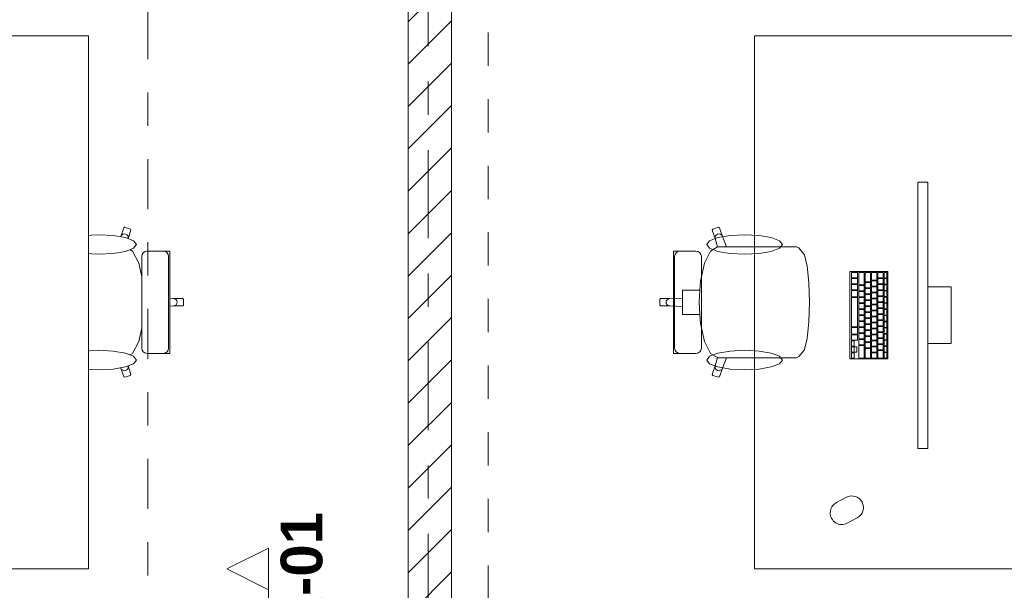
# Model space of a CAD drawing. Header units: metres. Extents: x -4 to 99, y -11 to 17.
# Tile 78 of 256: x 10.1 to 13.06, y 1.04 to 2.75. Entities that reach past the tile are written whole.
import ezdxf

# ---------------------------------------------------------------- set-up
doc = ezdxf.new("R2010")
doc.units = ezdxf.units.M
doc.header["$MEASUREMENT"] = 0
for name, pattern in [('Schnittlinie', [0.3, 0.15, -0.075, 0, -0.075]), ('Strichlinie doppelt', [0.546806, 0.264583, -0.105833, 0.070556, -0.105833]), ('Untersicht', [0.1, 0.075, -0.025]), ('Wipeout_Contour', [1, 0, -1])]:
    doc.linetypes.add(name, pattern=pattern)
for name, color, linetype in [('152 - Bemaßung_ Beschriftung.Ausbau', 7, 'Continuous'), ('201a - Marker.Schnitt - optisch Grundriss', 7, 'Continuous'), ('203 - Marker.Schnitt - Ausbaudetail SA', 7, 'Continuous'), ('451 - Universal.Achsen Raster', 7, 'Continuous'), ('605 - Struktur.Wand Innen', 7, 'Continuous'), ('650 - Abdeckung.Fußboden Aufbau', 7, 'Continuous'), ('701 - Einrichtung.Möbel', 7, 'Continuous'), ('Neubau_653 - Abdeckung.TB Verkofferung', 7, 'Continuous'), ('Neubau_701 - Einrichtung.Möbel', 7, 'Continuous')]:
    doc.layers.add(name, color=color, linetype=linetype)
doc.styles.add('ERSTELLTER_STIL_1', font='txt')
doc.styles.add('ERSTELLTER_STIL_2', font='txt')
doc.dimstyles.new('ERSTELLTER_STIL__2', dxfattribs={"dimtxt": 0.1, "dimasz": 0.0532, "dimexe": 0.18, "dimexo": 0.0625, "dimgap": 0, "dimtad": 1, "dimtih": 1, "dimtoh": 1, "dimzin": 0, "dimdsep": 46, "dimtxsty": 'ERSTELLTER_STIL_2', "dimblk": 'ARROWHEAD_2', "dimblk1": 'ARROWHEAD_2', "dimblk2": 'ARROWHEAD_2', "dimcen": 0.09, "dimse1": 1, "dimse2": 1, "dimclrd": 7, "dimclre": 7, "dimclrt": 7, "dimazin": 0, "dimtfac": 1, "dimtdec": 4, "dimtmove": 0, "dimatfit": 3, "dimfxl": 1, "dimtolj": 1, "dimtzin": 0, "dimarcsym": 0})

# ---------------------------------------------------------------- blocks, each defined once
blk = doc.blocks.new('*D427')
at = {"layer": '152 - Bemaßung_ Beschriftung.Ausbau', "color": 7, "linetype": 'Continuous', "lineweight": 5}
for p, q in [((7.81, -4.6125), (7.81, -4.5075)), ((11.27, -4.6125), (11.27, -4.5075)), ((7.8302, -4.525), (7.7898, -4.595)), ((11.2902, -4.525), (11.2498, -4.595)), ((7.665, -4.56), (7.81, -4.56)), ((7.81, -4.56), (11.27, -4.56))]:
    blk.add_line(p, q, dxfattribs=at)
at = {"layer": '152 - Bemaßung_ Beschriftung.Ausbau', "color": 7, "lineweight": 5, "char_height": 0.1, "attachment_point": 7, "style": 'ERSTELLTER_STIL_2'}
for s, insert in [('\\A1;{\\pql;\\fArial|b0|i0|c0|p38;3,46}', (9.3311, -4.54)), ('\\A1;{\\pql;\\fArial|b0|i0|c0|p38;13}', (11.098, -4.54))]:
    blk.add_mtext(s, dxfattribs=dict(at, insert=insert))
blk = doc.blocks.new('ARROWHEAD_2')
at = {"color": 0, "linetype": 'Continuous', "lineweight": 0}
for p, q in [((-0.378, -0.655), (0.378, 0.655)), ((0, 0), (-1, 0))]:
    blk.add_line(p, q, dxfattribs=at)
blk = doc.blocks.new('*D428')
at = {"layer": '152 - Bemaßung_ Beschriftung.Ausbau', "color": 7, "linetype": 'Continuous', "lineweight": 5}
for p, q in [((11.27, -4.6125), (11.27, -4.5075)), ((11.2902, -4.525), (11.2498, -4.595)), ((11.4202, -4.525), (11.3798, -4.595)), ((11.27, -4.56), (11.4, -4.56))]:
    blk.add_line(p, q, dxfattribs=at)
blk = doc.blocks.new('*D429')
at = {"layer": '152 - Bemaßung_ Beschriftung.Ausbau', "color": 7, "linetype": 'Continuous', "lineweight": 5}
for p, q in [((11.4, -4.6125), (11.4, -4.5075)), ((18.47, -4.6125), (18.47, -4.5075)), ((11.4202, -4.525), (11.3798, -4.595)), ((18.4902, -4.525), (18.4498, -4.595)), ((11.27, -4.56), (11.4, -4.56)), ((11.4, -4.56), (18.47, -4.56))]:
    blk.add_line(p, q, dxfattribs=at)
at = {"layer": '152 - Bemaßung_ Beschriftung.Ausbau', "color": 7, "lineweight": 5, "char_height": 0.1, "attachment_point": 7, "style": 'ERSTELLTER_STIL_2'}
for s, insert in [('\\A1;{\\pql;\\fArial|b0|i0|c0|p38;7,07}', (14.7261, -4.54)), ('\\A1;{\\pql;\\fArial|b0|i0|c0|p38;12}', (18.298, -4.54))]:
    blk.add_mtext(s, dxfattribs=dict(at, insert=insert))

msp = doc.modelspace()

# ---------------------------------------------------------------- linework, layer by layer
at = {"layer": '203 - Marker.Schnitt - Ausbaudetail SA', "color": 7, "linetype": 'Schnittlinie', "lineweight": 13}
msp.add_line((10.8503, 1.037), (10.8503, -0.4425), dxfattribs=at)
at = {"layer": '650 - Abdeckung.Fußboden Aufbau', "color": 7, "linetype": 'Continuous', "lineweight": 13, "flags": 128}
msp.add_lwpolyline([(11.49, 5.805), (11.49, 5.19), (11.4, 5.19), (11.4, 0.71)], dxfattribs=at)
at = {"layer": 'Neubau_653 - Abdeckung.TB Verkofferung', "color": 1, "linetype": 'Untersicht', "lineweight": 9}
msp.add_line((11.51, 1.01), (11.51, 5.0505), dxfattribs=at)
at = {"layer": 'Neubau_701 - Einrichtung.Möbel', "color": 1, "linetype": 'Continuous', "lineweight": 5}
for p, q in [((12.1845, 2.1196), (12.1831, 2.1168)), ((12.1831, 2.1168), (12.1917, 2.0911)), ((12.2019, 2.125), (12.1845, 2.1196)), ((12.1924, 2.0995), (12.1912, 2.0954)), ((12.1952, 2.1028), (12.1924, 2.0995)), ((12.1991, 2.1049), (12.1952, 2.1028)), ((12.2035, 2.1054), (12.1991, 2.1049)), ((12.2048, 2.1236), (12.2019, 2.125)), ((12.2078, 2.1043), (12.2035, 2.1054)), ((12.2134, 2.0979), (12.2048, 2.1236)), ((12.2113, 2.1016), (12.2078, 2.1043)), ((12.2134, 2.0979), (12.2113, 2.1016)), ((12.1912, 2.0954), (12.1917, 2.0911)), ((12.1917, 2.0911), (12.1991, 2.0663)), ((12.2254, 2.0664), (12.2134, 2.0979)), ((12.074, 2.0534), (12.0665, 2.0534)), ((12.0665, 2.0534), (12.0665, 1.9)), ((12.07, 2.038), (12.0711, 2.0439)), ((12.0711, 2.0439), (12.0744, 2.0489)), ((12.0774, 2.0534), (12.074, 2.0534)), ((12.0744, 2.0489), (12.0793, 2.0522)), ((12.0852, 2.0534), (12.0774, 2.0534)), ((12.0793, 2.0522), (12.0851, 2.0534)), ((12.0887, 2.0534), (12.0852, 2.0534)), ((12.0987, 2.0534), (12.0887, 2.0534)), ((12.1233, 2.0534), (12.0987, 2.0534)), ((12.1315, 2.0534), (12.1233, 2.0534)), ((12.1349, 2.0534), (12.1315, 2.0534)), ((12.1408, 2.0522), (12.1349, 2.0534)), ((12.1457, 2.0489), (12.1408, 2.0522)), ((12.149, 2.0439), (12.1457, 2.0489)), ((12.1502, 2.038), (12.149, 2.0439)), ((12.1779, 2.0537), (12.1597, 2.0177)), ((12.1991, 2.0663), (12.1779, 2.0537)), ((12.1993, 2.0664), (12.1991, 2.0663)), ((12.1993, 2.0664), (12.2254, 2.0664)), ((12.3849, 2.0664), (12.2254, 2.0664)), ((12.4124, 2.0664), (12.3849, 2.0664)), ((12.4361, 2.0664), (12.4124, 2.0664)), ((12.4426, 2.0631), (12.4361, 2.0664)), ((12.4588, 2.0437), (12.4426, 2.0631)), ((12.4595, 2.0421), (12.4588, 2.0437)), ((12.4676, 2.0088), (12.4595, 2.0421)), ((12.07, 1.9), (12.07, 2.038)), ((12.1597, 2.0177), (12.1476, 1.9637)), ((12.1502, 1.9), (12.1502, 2.038)), ((12.4731, 1.9589), (12.4676, 2.0088)), ((12.1476, 1.9637), (12.1458, 1.9365)), ((12.4731, 1.9581), (12.4731, 1.9589)), ((12.475, 1.9), (12.4731, 1.9581)), ((12.1163, 1.9365), (12.0935, 1.9365)), ((12.0935, 1.9365), (12.0935, 1.9123)), ((12.1458, 1.9365), (12.1163, 1.9365)), ((12.1458, 1.9365), (12.1434, 1.9)), ((12.0273, 1.911), (12.025, 1.9088)), ((12.025, 1.9088), (12.025, 1.9)), ((12.025, 1.8912), (12.025, 1.9)), ((12.0554, 1.911), (12.0273, 1.911)), ((12.0449, 1.9042), (12.044, 1.9)), ((12.0449, 1.8958), (12.044, 1.9)), ((12.0474, 1.9077), (12.0449, 1.9042)), ((12.0474, 1.8923), (12.0449, 1.8958)), ((12.0511, 1.9101), (12.0474, 1.9077)), ((12.0554, 1.911), (12.0511, 1.9101)), ((12.0935, 1.9123), (12.0554, 1.911)), ((12.0665, 1.7466), (12.0665, 1.9)), ((12.07, 1.9), (12.07, 1.762)), ((12.0935, 1.9123), (12.0935, 1.9)), ((12.0935, 1.8877), (12.0935, 1.9)), ((12.1458, 1.8635), (12.1434, 1.9)), ((12.1502, 1.9), (12.1502, 1.762)), ((12.475, 1.9), (12.4731, 1.8419)), ((12.0273, 1.889), (12.025, 1.8912)), ((12.0554, 1.889), (12.0273, 1.889)), ((12.0511, 1.8899), (12.0474, 1.8923)), ((12.0554, 1.889), (12.0511, 1.8899)), ((12.0935, 1.8877), (12.0554, 1.889)), ((12.0935, 1.8635), (12.0935, 1.8877)), ((12.1163, 1.8635), (12.0935, 1.8635)), ((12.1458, 1.8635), (12.1163, 1.8635)), ((12.1476, 1.8363), (12.1458, 1.8635)), ((12.1597, 1.7823), (12.1476, 1.8363)), ((12.4731, 1.8411), (12.4676, 1.7912)), ((12.4731, 1.8419), (12.4731, 1.8411)), ((12.1779, 1.7463), (12.1597, 1.7823)), ((12.4676, 1.7912), (12.4595, 1.7579)), ((12.074, 1.7466), (12.0665, 1.7466)), ((12.07, 1.762), (12.0711, 1.7561)), ((12.0711, 1.7561), (12.0744, 1.7511)), ((12.0774, 1.7466), (12.074, 1.7466)), ((12.0744, 1.7511), (12.0793, 1.7478)), ((12.0852, 1.7466), (12.0774, 1.7466)), ((12.0793, 1.7478), (12.0851, 1.7466)), ((12.0887, 1.7466), (12.0852, 1.7466)), ((12.0987, 1.7466), (12.0887, 1.7466)), ((12.1233, 1.7466), (12.0987, 1.7466)), ((12.1315, 1.7466), (12.1233, 1.7466)), ((12.1349, 1.7466), (12.1315, 1.7466)), ((12.1408, 1.7478), (12.1349, 1.7466)), ((12.1457, 1.7511), (12.1408, 1.7478)), ((12.149, 1.7561), (12.1457, 1.7511)), ((12.1502, 1.762), (12.149, 1.7561)), ((12.1991, 1.7337), (12.1779, 1.7463)), ((12.4588, 1.7563), (12.4426, 1.7369)), ((12.4595, 1.7579), (12.4588, 1.7563)), ((12.1917, 1.7089), (12.1991, 1.7337)), ((12.1993, 1.7336), (12.1991, 1.7337)), ((12.1993, 1.7336), (12.2254, 1.7336)), ((12.2254, 1.7336), (12.2134, 1.7021)), ((12.3849, 1.7336), (12.2254, 1.7336)), ((12.4124, 1.7336), (12.3849, 1.7336)), ((12.4361, 1.7336), (12.4124, 1.7336)), ((12.4426, 1.7369), (12.4361, 1.7336)), ((12.1831, 1.6832), (12.1917, 1.7089)), ((12.1912, 1.7046), (12.1917, 1.7089)), ((12.1924, 1.7005), (12.1912, 1.7046)), ((12.1952, 1.6972), (12.1924, 1.7005)), ((12.1991, 1.6951), (12.1952, 1.6972)), ((12.2035, 1.6946), (12.1991, 1.6951)), ((12.2078, 1.6957), (12.2035, 1.6946)), ((12.2134, 1.7021), (12.2048, 1.6764)), ((12.2113, 1.6984), (12.2078, 1.6957)), ((12.2134, 1.7021), (12.2113, 1.6984)), ((12.1845, 1.6804), (12.1831, 1.6832)), ((12.2019, 1.675), (12.1845, 1.6804)), ((12.2048, 1.6764), (12.2019, 1.675))]:
    msp.add_line(p, q, dxfattribs=at)
at = {"layer": 'Neubau_701 - Einrichtung.Möbel', "color": 1, "linetype": 'Continuous', "lineweight": 5, "flags": 128}
for points in [[(13.11, 2.7), (13.11, 1.1), (12.31, 1.1), (12.31, 2.7)], [(12.8002, 2.261), (12.8002, 1.461), (12.8302, 1.461), (12.8302, 2.261)], [(12.2798, 2.1027), (12.2363, 2.1005), (12.1995, 2.0941), (12.1748, 2.0847), (12.1662, 2.0735), (12.1748, 2.0623), (12.1995, 2.0528), (12.2363, 2.0465), (12.2798, 2.0443), (12.3233, 2.0465), (12.3602, 2.0528), (12.3848, 2.0623), (12.3935, 2.0735), (12.3848, 2.0847), (12.3602, 2.0941), (12.3233, 2.1005)], [(12.5962, 1.992), (12.5962, 1.73), (12.7102, 1.73), (12.7102, 1.992)], [(12.6012, 1.9815), (12.6012, 1.9737), (12.6014, 1.9735), (12.619, 1.9735), (12.6192, 1.9737), (12.6192, 1.9893), (12.619, 1.9895), (12.6014, 1.9895), (12.6012, 1.9893)], [(12.6232, 1.9707), (12.6232, 1.9522), (12.6234, 1.952), (12.639, 1.952), (12.6392, 1.9522), (12.6392, 1.9893), (12.639, 1.9895), (12.6234, 1.9895), (12.6232, 1.9893)], [(12.6422, 1.9752), (12.6422, 1.9612), (12.6424, 1.961), (12.658, 1.961), (12.6582, 1.9612), (12.6582, 1.9893), (12.658, 1.9895), (12.6424, 1.9895), (12.6422, 1.9893)], [(12.6612, 1.978), (12.6612, 1.9667), (12.6614, 1.9665), (12.677, 1.9665), (12.6772, 1.9667), (12.6772, 1.9893), (12.677, 1.9895), (12.6614, 1.9895), (12.6612, 1.9893)], [(12.6802, 1.9815), (12.6802, 1.9737), (12.6804, 1.9735), (12.696, 1.9735), (12.6962, 1.9737), (12.6962, 1.9893), (12.696, 1.9895), (12.6804, 1.9895), (12.6802, 1.9893)], [(12.6992, 1.981), (12.6992, 1.9727), (12.6994, 1.9725), (12.707, 1.9725), (12.7072, 1.9727), (12.7072, 1.9893), (12.707, 1.9895), (12.6994, 1.9895), (12.6992, 1.9893)], [(12.6012, 1.9635), (12.6012, 1.9557), (12.6014, 1.9555), (12.619, 1.9555), (12.6192, 1.9557), (12.6192, 1.9713), (12.619, 1.9715), (12.6014, 1.9715), (12.6012, 1.9713)], [(12.6012, 1.9455), (12.6012, 1.9377), (12.6014, 1.9375), (12.619, 1.9375), (12.6192, 1.9377), (12.6192, 1.9533), (12.619, 1.9535), (12.6014, 1.9535), (12.6012, 1.9533)], [(12.6422, 1.951), (12.6422, 1.9432), (12.6424, 1.943), (12.658, 1.943), (12.6582, 1.9432), (12.6582, 1.9588), (12.658, 1.959), (12.6424, 1.959), (12.6422, 1.9588)], [(12.6612, 1.9565), (12.6612, 1.9487), (12.6614, 1.9485), (12.677, 1.9485), (12.6772, 1.9487), (12.6772, 1.9643), (12.677, 1.9645), (12.6614, 1.9645), (12.6612, 1.9643)], [(12.6802, 1.9635), (12.6802, 1.9557), (12.6804, 1.9555), (12.696, 1.9555), (12.6962, 1.9557), (12.6962, 1.9713), (12.696, 1.9715), (12.6804, 1.9715), (12.6802, 1.9713)], [(12.6802, 1.9455), (12.6802, 1.9377), (12.6804, 1.9375), (12.696, 1.9375), (12.6962, 1.9377), (12.6962, 1.9533), (12.696, 1.9535), (12.6804, 1.9535), (12.6802, 1.9533)], [(12.6992, 1.9625), (12.6992, 1.9542), (12.6994, 1.954), (12.707, 1.954), (12.7072, 1.9542), (12.7072, 1.9708), (12.707, 1.971), (12.6994, 1.971), (12.6992, 1.9708)], [(12.6992, 1.944), (12.6992, 1.9357), (12.6994, 1.9355), (12.707, 1.9355), (12.7072, 1.9357), (12.7072, 1.9523), (12.707, 1.9525), (12.6994, 1.9525), (12.6992, 1.9523)], [(12.6012, 1.9257), (12.6012, 1.9162), (12.6014, 1.916), (12.619, 1.916), (12.6192, 1.9162), (12.6192, 1.9353), (12.619, 1.9355), (12.6014, 1.9355), (12.6012, 1.9353)], [(12.6232, 1.942), (12.6232, 1.9342), (12.6234, 1.934), (12.639, 1.934), (12.6392, 1.9342), (12.6392, 1.9498), (12.639, 1.95), (12.6234, 1.95), (12.6232, 1.9498)], [(12.6232, 1.924), (12.6232, 1.9162), (12.6234, 1.916), (12.639, 1.916), (12.6392, 1.9162), (12.6392, 1.9318), (12.639, 1.932), (12.6234, 1.932), (12.6232, 1.9318)], [(12.6422, 1.933), (12.6422, 1.9252), (12.6424, 1.925), (12.658, 1.925), (12.6582, 1.9252), (12.6582, 1.9408), (12.658, 1.941), (12.6424, 1.941), (12.6422, 1.9408)], [(12.6422, 1.915), (12.6422, 1.9072), (12.6424, 1.907), (12.658, 1.907), (12.6582, 1.9072), (12.6582, 1.9228), (12.658, 1.923), (12.6424, 1.923), (12.6422, 1.9228)], [(12.6612, 1.9385), (12.6612, 1.9307), (12.6614, 1.9305), (12.677, 1.9305), (12.6772, 1.9307), (12.6772, 1.9463), (12.677, 1.9465), (12.6614, 1.9465), (12.6612, 1.9463)], [(12.6612, 1.9205), (12.6612, 1.9127), (12.6614, 1.9125), (12.677, 1.9125), (12.6772, 1.9127), (12.6772, 1.9283), (12.677, 1.9285), (12.6614, 1.9285), (12.6612, 1.9283)], [(12.6802, 1.9275), (12.6802, 1.9197), (12.6804, 1.9195), (12.696, 1.9195), (12.6962, 1.9197), (12.6962, 1.9353), (12.696, 1.9355), (12.6804, 1.9355), (12.6802, 1.9353)], [(12.6992, 1.9255), (12.6992, 1.9172), (12.6994, 1.917), (12.707, 1.917), (12.7072, 1.9172), (12.7072, 1.9338), (12.707, 1.934), (12.6994, 1.934), (12.6992, 1.9338)], [(12.8302, 1.776), (12.9002, 1.776), (12.9002, 1.946), (12.8302, 1.946)], [(12.6012, 1.87), (12.6012, 1.8262), (12.6014, 1.826), (12.619, 1.826), (12.6192, 1.8262), (12.6192, 1.9138), (12.619, 1.914), (12.6014, 1.914), (12.6012, 1.9138)], [(12.6232, 1.906), (12.6232, 1.8982), (12.6234, 1.898), (12.639, 1.898), (12.6392, 1.8982), (12.6392, 1.9138), (12.639, 1.914), (12.6234, 1.914), (12.6232, 1.9138)], [(12.6232, 1.888), (12.6232, 1.8802), (12.6234, 1.88), (12.639, 1.88), (12.6392, 1.8802), (12.6392, 1.8958), (12.639, 1.896), (12.6234, 1.896), (12.6232, 1.8958)], [(12.6422, 1.897), (12.6422, 1.8892), (12.6424, 1.889), (12.658, 1.889), (12.6582, 1.8892), (12.6582, 1.9048), (12.658, 1.905), (12.6424, 1.905), (12.6422, 1.9048)], [(12.6612, 1.9025), (12.6612, 1.8947), (12.6614, 1.8945), (12.677, 1.8945), (12.6772, 1.8947), (12.6772, 1.9103), (12.677, 1.9105), (12.6614, 1.9105), (12.6612, 1.9103)], [(12.6802, 1.9095), (12.6802, 1.9017), (12.6804, 1.9015), (12.696, 1.9015), (12.6962, 1.9017), (12.6962, 1.9173), (12.696, 1.9175), (12.6804, 1.9175), (12.6802, 1.9173)], [(12.6802, 1.8915), (12.6802, 1.8837), (12.6804, 1.8835), (12.696, 1.8835), (12.6962, 1.8837), (12.6962, 1.8993), (12.696, 1.8995), (12.6804, 1.8995), (12.6802, 1.8993)], [(12.6992, 1.907), (12.6992, 1.8987), (12.6994, 1.8985), (12.707, 1.8985), (12.7072, 1.8987), (12.7072, 1.9153), (12.707, 1.9155), (12.6994, 1.9155), (12.6992, 1.9153)], [(12.6992, 1.8885), (12.6992, 1.8802), (12.6994, 1.88), (12.707, 1.88), (12.7072, 1.8802), (12.7072, 1.8968), (12.707, 1.897), (12.6994, 1.897), (12.6992, 1.8968)], [(12.6232, 1.87), (12.6232, 1.8622), (12.6234, 1.862), (12.639, 1.862), (12.6392, 1.8622), (12.6392, 1.8778), (12.639, 1.878), (12.6234, 1.878), (12.6232, 1.8778)], [(12.6422, 1.879), (12.6422, 1.8712), (12.6424, 1.871), (12.658, 1.871), (12.6582, 1.8712), (12.6582, 1.8868), (12.658, 1.887), (12.6424, 1.887), (12.6422, 1.8868)], [(12.6422, 1.861), (12.6422, 1.8532), (12.6424, 1.853), (12.658, 1.853), (12.6582, 1.8532), (12.6582, 1.8688), (12.658, 1.869), (12.6424, 1.869), (12.6422, 1.8688)], [(12.6612, 1.8845), (12.6612, 1.8767), (12.6614, 1.8765), (12.677, 1.8765), (12.6772, 1.8767), (12.6772, 1.8923), (12.677, 1.8925), (12.6614, 1.8925), (12.6612, 1.8923)], [(12.6612, 1.8665), (12.6612, 1.8587), (12.6614, 1.8585), (12.677, 1.8585), (12.6772, 1.8587), (12.6772, 1.8743), (12.677, 1.8745), (12.6614, 1.8745), (12.6612, 1.8743)], [(12.6802, 1.8735), (12.6802, 1.8657), (12.6804, 1.8655), (12.696, 1.8655), (12.6962, 1.8657), (12.6962, 1.8813), (12.696, 1.8815), (12.6804, 1.8815), (12.6802, 1.8813)], [(12.6802, 1.8555), (12.6802, 1.8477), (12.6804, 1.8475), (12.696, 1.8475), (12.6962, 1.8477), (12.6962, 1.8633), (12.696, 1.8635), (12.6804, 1.8635), (12.6802, 1.8633)], [(12.6992, 1.87), (12.6992, 1.8617), (12.6994, 1.8615), (12.707, 1.8615), (12.7072, 1.8617), (12.7072, 1.8783), (12.707, 1.8785), (12.6994, 1.8785), (12.6992, 1.8783)], [(12.6232, 1.852), (12.6232, 1.8442), (12.6234, 1.844), (12.639, 1.844), (12.6392, 1.8442), (12.6392, 1.8598), (12.639, 1.86), (12.6234, 1.86), (12.6232, 1.8598)], [(12.6232, 1.834), (12.6232, 1.8262), (12.6234, 1.826), (12.639, 1.826), (12.6392, 1.8262), (12.6392, 1.8418), (12.639, 1.842), (12.6234, 1.842), (12.6232, 1.8418)], [(12.6422, 1.843), (12.6422, 1.8352), (12.6424, 1.835), (12.658, 1.835), (12.6582, 1.8352), (12.6582, 1.8508), (12.658, 1.851), (12.6424, 1.851), (12.6422, 1.8508)], [(12.6612, 1.8485), (12.6612, 1.8407), (12.6614, 1.8405), (12.677, 1.8405), (12.6772, 1.8407), (12.6772, 1.8563), (12.677, 1.8565), (12.6614, 1.8565), (12.6612, 1.8563)], [(12.6612, 1.8305), (12.6612, 1.8227), (12.6614, 1.8225), (12.677, 1.8225), (12.6772, 1.8227), (12.6772, 1.8383), (12.677, 1.8385), (12.6614, 1.8385), (12.6612, 1.8383)], [(12.6802, 1.8375), (12.6802, 1.8297), (12.6804, 1.8295), (12.696, 1.8295), (12.6962, 1.8297), (12.6962, 1.8453), (12.696, 1.8455), (12.6804, 1.8455), (12.6802, 1.8453)], [(12.6992, 1.8515), (12.6992, 1.8432), (12.6994, 1.843), (12.707, 1.843), (12.7072, 1.8432), (12.7072, 1.8598), (12.707, 1.86), (12.6994, 1.86), (12.6992, 1.8598)], [(12.6992, 1.833), (12.6992, 1.8247), (12.6994, 1.8245), (12.707, 1.8245), (12.7072, 1.8247), (12.7072, 1.8413), (12.707, 1.8415), (12.6994, 1.8415), (12.6992, 1.8413)], [(12.6012, 1.8142), (12.6012, 1.8047), (12.6014, 1.8045), (12.619, 1.8045), (12.6192, 1.8047), (12.6192, 1.8238), (12.619, 1.824), (12.6014, 1.824), (12.6012, 1.8238)], [(12.6232, 1.816), (12.6232, 1.8082), (12.6234, 1.808), (12.639, 1.808), (12.6392, 1.8082), (12.6392, 1.8238), (12.639, 1.824), (12.6234, 1.824), (12.6232, 1.8238)], [(12.6232, 1.798), (12.6232, 1.7902), (12.6234, 1.79), (12.639, 1.79), (12.6392, 1.7902), (12.6392, 1.8058), (12.639, 1.806), (12.6234, 1.806), (12.6232, 1.8058)], [(12.6422, 1.825), (12.6422, 1.8172), (12.6424, 1.817), (12.658, 1.817), (12.6582, 1.8172), (12.6582, 1.8328), (12.658, 1.833), (12.6424, 1.833), (12.6422, 1.8328)], [(12.6422, 1.807), (12.6422, 1.7992), (12.6424, 1.799), (12.658, 1.799), (12.6582, 1.7992), (12.6582, 1.8148), (12.658, 1.815), (12.6424, 1.815), (12.6422, 1.8148)], [(12.6612, 1.8125), (12.6612, 1.8047), (12.6614, 1.8045), (12.677, 1.8045), (12.6772, 1.8047), (12.6772, 1.8203), (12.677, 1.8205), (12.6614, 1.8205), (12.6612, 1.8203)], [(12.6802, 1.8195), (12.6802, 1.8117), (12.6804, 1.8115), (12.696, 1.8115), (12.6962, 1.8117), (12.6962, 1.8273), (12.696, 1.8275), (12.6804, 1.8275), (12.6802, 1.8273)], [(12.6802, 1.8015), (12.6802, 1.7937), (12.6804, 1.7935), (12.696, 1.7935), (12.6962, 1.7937), (12.6962, 1.8093), (12.696, 1.8095), (12.6804, 1.8095), (12.6802, 1.8093)], [(12.6992, 1.8145), (12.6992, 1.8062), (12.6994, 1.806), (12.707, 1.806), (12.7072, 1.8062), (12.7072, 1.8228), (12.707, 1.823), (12.6994, 1.823), (12.6992, 1.8228)], [(12.6992, 1.796), (12.6992, 1.7877), (12.6994, 1.7875), (12.707, 1.7875), (12.7072, 1.7877), (12.7072, 1.8043), (12.707, 1.8045), (12.6994, 1.8045), (12.6992, 1.8043)], [(12.6012, 1.7945), (12.6012, 1.7867), (12.6014, 1.7865), (12.619, 1.7865), (12.6192, 1.7867), (12.6192, 1.8023), (12.619, 1.8025), (12.6014, 1.8025), (12.6012, 1.8023)], [(12.6012, 1.7765), (12.6012, 1.7687), (12.6014, 1.7685), (12.609, 1.7685), (12.6092, 1.7687), (12.6092, 1.7843), (12.609, 1.7845), (12.6014, 1.7845), (12.6012, 1.7843)], [(12.6232, 1.78), (12.6232, 1.7722), (12.6234, 1.772), (12.639, 1.772), (12.6392, 1.7722), (12.6392, 1.7878), (12.639, 1.788), (12.6234, 1.788), (12.6232, 1.7878)], [(12.6422, 1.789), (12.6422, 1.7812), (12.6424, 1.781), (12.658, 1.781), (12.6582, 1.7812), (12.6582, 1.7968), (12.658, 1.797), (12.6424, 1.797), (12.6422, 1.7968)], [(12.6422, 1.771), (12.6422, 1.7632), (12.6424, 1.763), (12.658, 1.763), (12.6582, 1.7632), (12.6582, 1.7788), (12.658, 1.779), (12.6424, 1.779), (12.6422, 1.7788)], [(12.6612, 1.7945), (12.6612, 1.7867), (12.6614, 1.7865), (12.677, 1.7865), (12.6772, 1.7867), (12.6772, 1.8023), (12.677, 1.8025), (12.6614, 1.8025), (12.6612, 1.8023)], [(12.6612, 1.7765), (12.6612, 1.7687), (12.6614, 1.7685), (12.677, 1.7685), (12.6772, 1.7687), (12.6772, 1.7843), (12.677, 1.7845), (12.6614, 1.7845), (12.6612, 1.7843)], [(12.6802, 1.7835), (12.6802, 1.7757), (12.6804, 1.7755), (12.696, 1.7755), (12.6962, 1.7757), (12.6962, 1.7913), (12.696, 1.7915), (12.6804, 1.7915), (12.6802, 1.7913)], [(12.6992, 1.7775), (12.6992, 1.7692), (12.6994, 1.769), (12.707, 1.769), (12.7072, 1.7692), (12.7072, 1.7858), (12.707, 1.786), (12.6994, 1.786), (12.6992, 1.7858)], [(12.2798, 1.6973), (12.2363, 1.6995), (12.1995, 1.7059), (12.1748, 1.7153), (12.1662, 1.7265), (12.1748, 1.7377), (12.1995, 1.7472), (12.2363, 1.7535), (12.2798, 1.7557), (12.3233, 1.7535), (12.3602, 1.7472), (12.3848, 1.7377), (12.3935, 1.7265), (12.3848, 1.7153), (12.3602, 1.7059), (12.3233, 1.6995)], [(12.6012, 1.7585), (12.6012, 1.7507), (12.6014, 1.7505), (12.609, 1.7505), (12.6092, 1.7507), (12.6092, 1.7663), (12.609, 1.7665), (12.6014, 1.7665), (12.6012, 1.7663)], [(12.6012, 1.7405), (12.6012, 1.7327), (12.6014, 1.7325), (12.609, 1.7325), (12.6092, 1.7327), (12.6092, 1.7483), (12.609, 1.7485), (12.6014, 1.7485), (12.6012, 1.7483)], [(12.6092, 1.7585), (12.6092, 1.7507), (12.6094, 1.7505), (12.617, 1.7505), (12.6172, 1.7507), (12.6172, 1.7663), (12.617, 1.7665), (12.6094, 1.7665), (12.6092, 1.7663)], [(12.6232, 1.7512), (12.6232, 1.7327), (12.6234, 1.7325), (12.639, 1.7325), (12.6392, 1.7327), (12.6392, 1.7698), (12.639, 1.77), (12.6234, 1.77), (12.6232, 1.7698)], [(12.6422, 1.7467), (12.6422, 1.7327), (12.6424, 1.7325), (12.658, 1.7325), (12.6582, 1.7327), (12.6582, 1.7608), (12.658, 1.761), (12.6424, 1.761), (12.6422, 1.7608)], [(12.6612, 1.7585), (12.6612, 1.7507), (12.6614, 1.7505), (12.677, 1.7505), (12.6772, 1.7507), (12.6772, 1.7663), (12.677, 1.7665), (12.6614, 1.7665), (12.6612, 1.7663)], [(12.6612, 1.7405), (12.6612, 1.7327), (12.6614, 1.7325), (12.677, 1.7325), (12.6772, 1.7327), (12.6772, 1.7483), (12.677, 1.7485), (12.6614, 1.7485), (12.6612, 1.7483)], [(12.6802, 1.7655), (12.6802, 1.7577), (12.6804, 1.7575), (12.696, 1.7575), (12.6962, 1.7577), (12.6962, 1.7733), (12.696, 1.7735), (12.6804, 1.7735), (12.6802, 1.7733)], [(12.6802, 1.744), (12.6802, 1.7327), (12.6804, 1.7325), (12.696, 1.7325), (12.6962, 1.7327), (12.6962, 1.7553), (12.696, 1.7555), (12.6804, 1.7555), (12.6802, 1.7553)], [(12.6992, 1.759), (12.6992, 1.7507), (12.6994, 1.7505), (12.707, 1.7505), (12.7072, 1.7507), (12.7072, 1.7673), (12.707, 1.7675), (12.6994, 1.7675), (12.6992, 1.7673)], [(12.6992, 1.7405), (12.6992, 1.7322), (12.6994, 1.732), (12.707, 1.732), (12.7072, 1.7322), (12.7072, 1.7488), (12.707, 1.749), (12.6994, 1.749), (12.6992, 1.7488)]]:
    msp.add_lwpolyline(points, close=True, dxfattribs=at)
msp.add_lwpolyline([(12.6035, 1.2447), (12.6185, 1.2527, 0.994302), (12.5857, 1.3145), (12.5557, 1.2985, 1), (12.5885, 1.2367)], format="xyb", close=True, dxfattribs=at)

# ---------------------------------------------------------------- texts
at = {"layer": '203 - Marker.Schnitt - Ausbaudetail SA', "color": 7, "lineweight": 13, "insert": (11.0136, 0.7754), "char_height": 0.125, "attachment_point": 7, "rotation": 90, "style": 'ERSTELLTER_STIL_1'}
msp.add_mtext('\\A1;{\\pql;\\pt0;\\fArial|b1|i0|c0|p38;SA-01}', dxfattribs=at)

# ---------------------------------------------------------------- wipeouts: each hides what was drawn before it
at = {"color": 254, "linetype": 'Wipeout_Contour', "lineweight": 0, "ltscale": 305.28711}
msp.add_wipeout([(10.2352, 1.7336), (10.3946, 1.7336), (10.4066, 1.7021), (10.4153, 1.6764), (10.4182, 1.675), (10.4355, 1.6804), (10.437, 1.6832), (10.4283, 1.7089), (10.4209, 1.7337), (10.4422, 1.7463), (10.4603, 1.7823), (10.4724, 1.8363), (10.4742, 1.8635), (10.5038, 1.8635), (10.5266, 1.8635), (10.5266, 1.8877), (10.5646, 1.889), (10.5927, 1.889), (10.595, 1.8912), (10.595, 1.9), (10.145, 1.9), (10.1469, 1.8419), (10.147, 1.8411), (10.1524, 1.7912), (10.1606, 1.7579), (10.1613, 1.7563), (10.1774, 1.7369), (10.184, 1.7336), (10.2076, 1.7336)], dxfattribs=at).dxf.layer = '701 - Einrichtung.Möbel'

# ---------------------------------------------------------------- next in the draw order: linework, layer by layer
at = {"layer": '701 - Einrichtung.Möbel', "color": 7, "linetype": 'Continuous', "lineweight": 5}
for p, q in [((10.4724, 1.8363), (10.4742, 1.8635)), ((10.4742, 1.8635), (10.5038, 1.8635)), ((10.5038, 1.8635), (10.5266, 1.8635)), ((10.1469, 1.8419), (10.147, 1.8411)), ((10.147, 1.8411), (10.1524, 1.7912)), ((10.4603, 1.7823), (10.4724, 1.8363)), ((10.1524, 1.7912), (10.1606, 1.7579)), ((10.4422, 1.7463), (10.4603, 1.7823)), ((10.1606, 1.7579), (10.1613, 1.7563)), ((10.1613, 1.7563), (10.1774, 1.7369)), ((10.4209, 1.7337), (10.4422, 1.7463)), ((10.1774, 1.7369), (10.184, 1.7336)), ((10.184, 1.7336), (10.2076, 1.7336)), ((10.2076, 1.7336), (10.2352, 1.7336)), ((10.2352, 1.7336), (10.3946, 1.7336)), ((10.4208, 1.7336), (10.3946, 1.7336)), ((10.3946, 1.7336), (10.4066, 1.7021)), ((10.4208, 1.7336), (10.4209, 1.7337)), ((10.4283, 1.7089), (10.4209, 1.7337)), ((10.4066, 1.7021), (10.4088, 1.6984)), ((10.4066, 1.7021), (10.4153, 1.6764)), ((10.4088, 1.6984), (10.4123, 1.6957)), ((10.4123, 1.6957), (10.4166, 1.6946)), ((10.4166, 1.6946), (10.421, 1.6951)), ((10.421, 1.6951), (10.4249, 1.6972)), ((10.4249, 1.6972), (10.4276, 1.7005)), ((10.4276, 1.7005), (10.4288, 1.7046)), ((10.4288, 1.7046), (10.4283, 1.7089)), ((10.437, 1.6832), (10.4283, 1.7089)), ((10.4153, 1.6764), (10.4182, 1.675)), ((10.4182, 1.675), (10.4355, 1.6804)), ((10.4355, 1.6804), (10.437, 1.6832))]:
    msp.add_line(p, q, dxfattribs=at)

# ---------------------------------------------------------------- next in the draw order: wipeouts: each hides what was drawn before it
at = {"color": 254, "linetype": 'Wipeout_Contour', "lineweight": 0, "ltscale": 306.449246}
msp.add_wipeout([(10.2352, 2.0664), (10.2076, 2.0664), (10.184, 2.0664), (10.1774, 2.0631), (10.1613, 2.0437), (10.1606, 2.0421), (10.1524, 2.0088), (10.147, 1.9589), (10.1469, 1.9581), (10.145, 1.9), (10.595, 1.9), (10.595, 1.9088), (10.5927, 1.911), (10.5646, 1.911), (10.5266, 1.9123), (10.5266, 1.9365), (10.5038, 1.9365), (10.4742, 1.9365), (10.4724, 1.9637), (10.4603, 2.0177), (10.4422, 2.0537), (10.4209, 2.0663), (10.4283, 2.0911), (10.437, 2.1168), (10.4355, 2.1196), (10.4182, 2.125), (10.4153, 2.1236), (10.4066, 2.0979), (10.3946, 2.0664)], dxfattribs=at).dxf.layer = '701 - Einrichtung.Möbel'

# ---------------------------------------------------------------- next in the draw order: linework, layer by layer
at = {"layer": '701 - Einrichtung.Möbel', "color": 7, "linetype": 'Continuous', "lineweight": 5}
for p, q in [((10.4066, 2.0979), (10.4153, 2.1236)), ((10.4066, 2.0979), (10.4088, 2.1016)), ((10.4088, 2.1016), (10.4123, 2.1043)), ((10.4123, 2.1043), (10.4166, 2.1054)), ((10.4153, 2.1236), (10.4182, 2.125)), ((10.4166, 2.1054), (10.421, 2.1049)), ((10.4182, 2.125), (10.4355, 2.1196)), ((10.421, 2.1049), (10.4249, 2.1028)), ((10.4249, 2.1028), (10.4276, 2.0995)), ((10.4276, 2.0995), (10.4288, 2.0954)), ((10.437, 2.1168), (10.4283, 2.0911)), ((10.4355, 2.1196), (10.437, 2.1168)), ((10.3946, 2.0664), (10.4066, 2.0979)), ((10.4283, 2.0911), (10.4209, 2.0663)), ((10.4288, 2.0954), (10.4283, 2.0911)), ((10.1524, 2.0088), (10.1606, 2.0421)), ((10.1606, 2.0421), (10.1613, 2.0437)), ((10.1613, 2.0437), (10.1774, 2.0631)), ((10.1774, 2.0631), (10.184, 2.0664)), ((10.184, 2.0664), (10.2076, 2.0664)), ((10.2076, 2.0664), (10.2352, 2.0664)), ((10.2352, 2.0664), (10.3946, 2.0664)), ((10.4208, 2.0664), (10.3946, 2.0664)), ((10.4208, 2.0664), (10.4209, 2.0663)), ((10.4209, 2.0663), (10.4422, 2.0537)), ((10.4422, 2.0537), (10.4603, 2.0177)), ((10.4603, 2.0177), (10.4724, 1.9637)), ((10.147, 1.9589), (10.1524, 2.0088)), ((10.145, 1.9), (10.1469, 1.9581)), ((10.1469, 1.9581), (10.147, 1.9589)), ((10.4724, 1.9637), (10.4742, 1.9365)), ((10.4742, 1.9365), (10.4767, 1.9)), ((10.4742, 1.9365), (10.5038, 1.9365)), ((10.5038, 1.9365), (10.5266, 1.9365)), ((10.5266, 1.9365), (10.5266, 1.9123)), ((10.145, 1.9), (10.1469, 1.8419)), ((10.4742, 1.8635), (10.4767, 1.9)), ((10.5266, 1.9123), (10.5266, 1.9)), ((10.5266, 1.9123), (10.5646, 1.911)), ((10.5266, 1.8877), (10.5266, 1.9)), ((10.5646, 1.911), (10.569, 1.9101)), ((10.5646, 1.911), (10.5927, 1.911)), ((10.569, 1.9101), (10.5727, 1.9077)), ((10.5727, 1.9077), (10.5751, 1.9042)), ((10.5727, 1.8923), (10.5751, 1.8958)), ((10.5751, 1.9042), (10.576, 1.9)), ((10.5751, 1.8958), (10.576, 1.9)), ((10.5927, 1.911), (10.595, 1.9088)), ((10.595, 1.9088), (10.595, 1.9)), ((10.595, 1.8912), (10.595, 1.9)), ((10.5266, 1.8877), (10.5646, 1.889)), ((10.5266, 1.8635), (10.5266, 1.8877)), ((10.5646, 1.889), (10.569, 1.8899)), ((10.5646, 1.889), (10.5927, 1.889)), ((10.569, 1.8899), (10.5727, 1.8923)), ((10.5927, 1.889), (10.595, 1.8912))]:
    msp.add_line(p, q, dxfattribs=at)

# ---------------------------------------------------------------- next in the draw order: wipeouts: each hides what was drawn before it
at = {"color": 254, "linetype": 'Wipeout_Contour', "lineweight": 0, "ltscale": 167.835522}
msp.add_wipeout([(10.3402, 1.6973), (10.3837, 1.6995), (10.4206, 1.7059), (10.4452, 1.7153), (10.4539, 1.7265), (10.4452, 1.7377), (10.4206, 1.7472), (10.3837, 1.7535), (10.3402, 1.7557), (10.2967, 1.7535), (10.2599, 1.7472), (10.2352, 1.7377), (10.2266, 1.7265), (10.2352, 1.7153), (10.2599, 1.7059), (10.2967, 1.6995)], dxfattribs=at).dxf.layer = '701 - Einrichtung.Möbel'

# ---------------------------------------------------------------- next in the draw order: linework, layer by layer
at = {"layer": '701 - Einrichtung.Möbel', "color": 7, "linetype": 'Continuous', "lineweight": 5, "flags": 128}
msp.add_lwpolyline([(10.3402, 1.6973), (10.3837, 1.6995), (10.4206, 1.7059), (10.4452, 1.7153), (10.4539, 1.7265), (10.4452, 1.7377), (10.4206, 1.7472), (10.3837, 1.7535), (10.3402, 1.7557), (10.2967, 1.7535), (10.2599, 1.7472), (10.2352, 1.7377), (10.2266, 1.7265), (10.2352, 1.7153), (10.2599, 1.7059), (10.2967, 1.6995)], close=True, dxfattribs=at)

# ---------------------------------------------------------------- next in the draw order: wipeouts: each hides what was drawn before it
at = {"color": 254, "linetype": 'Wipeout_Contour', "lineweight": 0, "ltscale": 168.836847}
msp.add_wipeout([(10.3402, 2.1027), (10.2967, 2.1005), (10.2599, 2.0941), (10.2352, 2.0847), (10.2266, 2.0735), (10.2352, 2.0623), (10.2599, 2.0528), (10.2967, 2.0465), (10.3402, 2.0443), (10.3837, 2.0465), (10.4206, 2.0528), (10.4452, 2.0623), (10.4539, 2.0735), (10.4452, 2.0847), (10.4206, 2.0941), (10.3837, 2.1005)], dxfattribs=at).dxf.layer = '701 - Einrichtung.Möbel'
at = {"color": 254, "linetype": 'Wipeout_Contour', "lineweight": 0, "ltscale": 159.811411}
msp.add_wipeout([(10.4699, 1.762), (10.471, 1.7561), (10.4743, 1.7511), (10.4793, 1.7478), (10.4851, 1.7466), (10.4885, 1.7466), (10.4967, 1.7466), (10.5213, 1.7466), (10.5314, 1.7466), (10.5349, 1.7466), (10.5427, 1.7466), (10.5461, 1.7466), (10.5535, 1.7466), (10.5535, 1.9), (10.4699, 1.9)], dxfattribs=at).dxf.layer = '701 - Einrichtung.Möbel'

# ---------------------------------------------------------------- next in the draw order: linework, layer by layer
at = {"layer": '701 - Einrichtung.Möbel', "color": 7, "linetype": 'Continuous', "lineweight": 5}
for p, q in [((10.4699, 1.762), (10.471, 1.7561)), ((10.471, 1.7561), (10.4743, 1.7511)), ((10.4743, 1.7511), (10.4793, 1.7478)), ((10.4793, 1.7478), (10.4851, 1.7466)), ((10.4851, 1.7466), (10.4885, 1.7466)), ((10.4885, 1.7466), (10.4967, 1.7466)), ((10.4967, 1.7466), (10.5213, 1.7466)), ((10.5213, 1.7466), (10.5314, 1.7466)), ((10.5314, 1.7466), (10.5349, 1.7466)), ((10.5407, 1.7478), (10.5349, 1.7466)), ((10.5349, 1.7466), (10.5427, 1.7466)), ((10.5456, 1.7511), (10.5407, 1.7478)), ((10.5427, 1.7466), (10.5461, 1.7466)), ((10.5489, 1.7561), (10.5456, 1.7511)), ((10.5461, 1.7466), (10.5535, 1.7466)), ((10.5501, 1.762), (10.5489, 1.7561))]:
    msp.add_line(p, q, dxfattribs=at)
at = {"layer": '701 - Einrichtung.Möbel', "color": 7, "linetype": 'Continuous', "lineweight": 5, "flags": 128}
msp.add_lwpolyline([(10.3402, 2.1027), (10.3837, 2.1005), (10.4206, 2.0941), (10.4452, 2.0847), (10.4539, 2.0735), (10.4452, 2.0623), (10.4206, 2.0528), (10.3837, 2.0465), (10.3402, 2.0443), (10.2967, 2.0465), (10.2599, 2.0528), (10.2352, 2.0623), (10.2266, 2.0735), (10.2352, 2.0847), (10.2599, 2.0941), (10.2967, 2.1005)], close=True, dxfattribs=at)

# ---------------------------------------------------------------- next in the draw order: wipeouts: each hides what was drawn before it
at = {"color": 254, "linetype": 'Wipeout_Contour', "lineweight": 0, "ltscale": 162.382758}
msp.add_wipeout([(10.4699, 2.038), (10.4699, 1.9), (10.5535, 1.9), (10.5535, 2.0534), (10.5461, 2.0534), (10.5427, 2.0534), (10.5349, 2.0534), (10.5314, 2.0534), (10.5213, 2.0534), (10.4967, 2.0534), (10.4885, 2.0534), (10.4851, 2.0534), (10.4793, 2.0522), (10.4743, 2.0489), (10.471, 2.0439)], dxfattribs=at).dxf.layer = '701 - Einrichtung.Möbel'

# ---------------------------------------------------------------- next in the draw order: linework, layer by layer
at = {"layer": '201a - Marker.Schnitt - optisch Grundriss', "color": 7, "linetype": 'Schnittlinie', "lineweight": 13}
msp.add_line((10.488, 14.48), (10.488, -0.78), dxfattribs=at)
at = {"layer": '701 - Einrichtung.Möbel', "color": 7, "linetype": 'Continuous', "lineweight": 5}
for p, q in [((10.4699, 2.038), (10.471, 2.0439)), ((10.471, 2.0439), (10.4743, 2.0489)), ((10.4743, 2.0489), (10.4793, 2.0522)), ((10.4793, 2.0522), (10.4851, 2.0534)), ((10.4851, 2.0534), (10.4885, 2.0534)), ((10.4885, 2.0534), (10.4967, 2.0534)), ((10.4967, 2.0534), (10.5213, 2.0534)), ((10.5213, 2.0534), (10.5314, 2.0534)), ((10.5314, 2.0534), (10.5349, 2.0534)), ((10.5407, 2.0522), (10.5349, 2.0534)), ((10.5349, 2.0534), (10.5427, 2.0534)), ((10.5456, 2.0489), (10.5407, 2.0522)), ((10.5427, 2.0534), (10.5461, 2.0534)), ((10.5489, 2.0439), (10.5456, 2.0489)), ((10.5461, 2.0534), (10.5535, 2.0534)), ((10.5501, 2.038), (10.5489, 2.0439)), ((10.5535, 2.0534), (10.5535, 1.9)), ((10.4699, 1.9), (10.4699, 2.038)), ((10.5501, 1.9), (10.5501, 2.038)), ((10.4699, 1.9), (10.4699, 1.762)), ((10.5501, 1.9), (10.5501, 1.762)), ((10.5535, 1.7466), (10.5535, 1.9))]:
    msp.add_line(p, q, dxfattribs=at)

# ---------------------------------------------------------------- next in the draw order: wipeouts: each hides what was drawn before it
at = {"color": 254, "linetype": 'Wipeout_Contour', "lineweight": 0, "ltscale": 40.492274}
msp.add_wipeout([(9.51, 1.1), (10.31, 1.1), (10.31, 2.7), (9.51, 2.7)], dxfattribs=at).dxf.layer = '701 - Einrichtung.Möbel'

# ---------------------------------------------------------------- next in the draw order: linework, layer by layer
at = {"layer": '650 - Abdeckung.Fußboden Aufbau', "color": 7, "linetype": 'Continuous', "lineweight": 13, "flags": 128}
msp.add_lwpolyline([(7.81, 0.71), (7.89, 0.71), (7.89, 0.255), (11.17, 0.255), (11.17, 0.71), (11.27, 0.71), (11.27, 5.19), (11.17, 5.19), (11.17, 5.795), (10.07, 5.795)], dxfattribs=at)
at = {"layer": '701 - Einrichtung.Möbel', "color": 7, "linetype": 'Continuous', "lineweight": 5, "flags": 128}
msp.add_lwpolyline([(9.51, 1.1), (9.51, 2.7), (10.31, 2.7), (10.31, 1.1)], close=True, dxfattribs=at)

# ---------------------------------------------------------------- next in the draw order: wipeouts: each hides what was drawn before it
at = {"color": 254, "linetype": 'Wipeout_Contour', "lineweight": 0, "ltscale": 32.116309}
msp.add_wipeout([(10.8503, 1.162), (10.7253, 1.0995), (10.8503, 1.037)], dxfattribs=at).dxf.layer = '203 - Marker.Schnitt - Ausbaudetail SA'
at = {"color": 254, "linetype": 'Wipeout_Contour', "lineweight": 0, "ltscale": 47.526469}
msp.add_wipeout([(11.4, 5.1), (11.27, 5.1), (11.27, 0.7), (11.4, 0.7)], dxfattribs=at).dxf.layer = '605 - Struktur.Wand Innen'

# ---------------------------------------------------------------- next in the draw order: hatches: boundary and pattern name
at = {"layer": '605 - Struktur.Wand Innen', "linetype": 'Continuous', "lineweight": 0, "true_color": 0x000000}
h = msp.add_hatch(dxfattribs=at)
h.set_pattern_fill('MW_Ziegel_0001', color=18, style=0, pattern_type=2)
h.set_pattern_definition([(45, (0, 0), (-0.0636396, 0.0636396), [])])
h.paths.add_polyline_path([(11.4, 5.1), (11.27, 5.1), (11.27, 0.7), (11.4, 0.7)])

# ---------------------------------------------------------------- next in the draw order: linework, layer by layer
at = {"layer": '203 - Marker.Schnitt - Ausbaudetail SA', "color": 7, "linetype": 'Continuous', "lineweight": 13, "flags": 128}
msp.add_lwpolyline([(10.8503, 1.162), (10.8503, 1.037), (10.7253, 1.0995)], close=True, dxfattribs=at)
at = {"layer": '451 - Universal.Achsen Raster', "color": 160, "linetype": 'Strichlinie doppelt', "lineweight": 9, "true_color": 0x3232ff}
msp.add_line((11.33, -10.585), (11.33, 16.355), dxfattribs=at)
at = {"layer": '605 - Struktur.Wand Innen', "color": 7, "linetype": 'Continuous', "lineweight": 18, "flags": 128}
for points in [[(11.27, 5.1), (11.27, 0.7)], [(11.4, 0.7), (11.4, 5.1)]]:
    msp.add_lwpolyline(points, dxfattribs=at)
at = {"layer": 'Neubau_653 - Abdeckung.TB Verkofferung', "color": 1, "linetype": 'Untersicht', "lineweight": 9}
msp.add_line((11.4, 1.01), (11.4, 5.0505), dxfattribs=at)

# ---------------------------------------------------------------- next in the draw order: dimensions: what is measured, and where the dimension line sits
at = {"layer": '152 - Bemaßung_ Beschriftung.Ausbau', "color": 7, "linetype": 'Continuous', "lineweight": 5}
for base, p1, p2, picture, middle in [((11.27, -4.56), (7.81, 2.95), (11.27, 2.95), '*D427', (9.461, -4.49)), ((11.4, -4.56), (11.27, 2.95), (11.4, 2.95), '*D428', (11.1742, -4.49)), ((18.47, -4.56), (11.4, 2.95), (18.47, 2.95), '*D429', (14.856, -4.49))]:
    dim = msp.add_linear_dim(base=base, p1=p1, p2=p2, dimstyle='ERSTELLTER_STIL__2', dxfattribs=at)
    dim.commit()
    dim.dimension.update_dxf_attribs({"geometry": picture, "text_midpoint": middle, "dimtype": 160})

doc.saveas('drawing.dxf')
